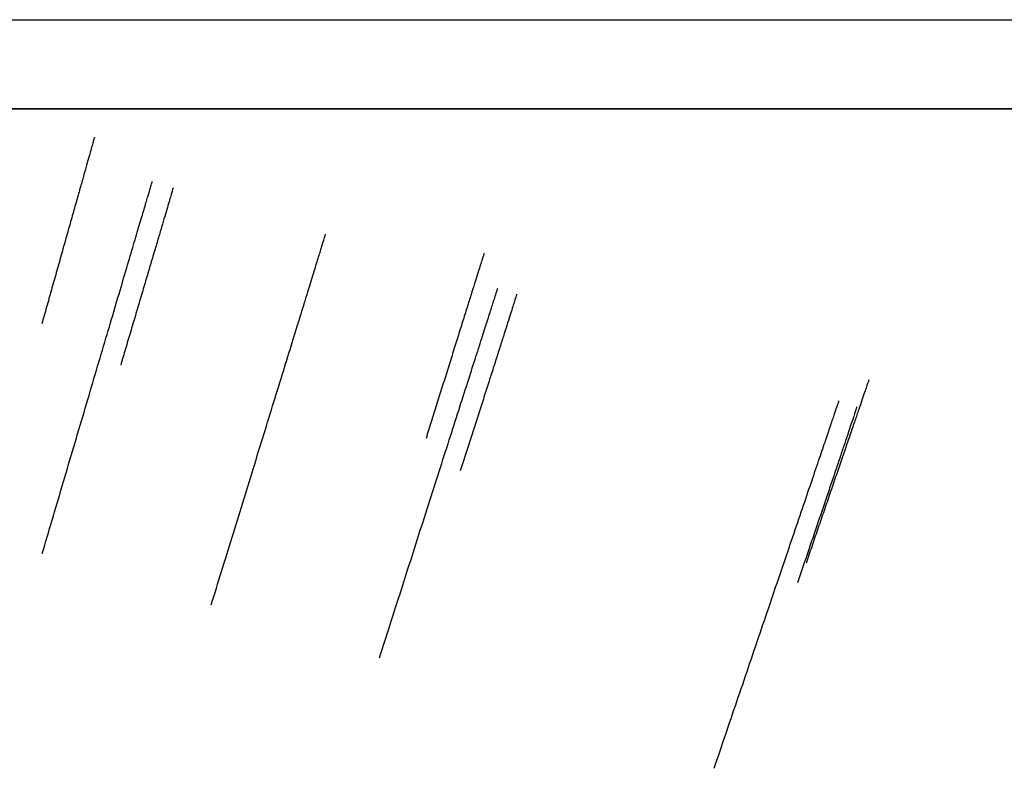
# Model space of a CAD drawing. Header units: millimetres. Extents: x -910 to 990, y -200 to 570.
# Tile 115 of 256: x 506 to 557, y 406 to 445. Entities that reach past the tile are written whole.
import ezdxf

# ---------------------------------------------------------------- set-up
doc = ezdxf.new("R2010")
doc.units = ezdxf.units.MM
for name, color, linetype, true_color in [('IGES level 19', 7, 'Continuous', 0xc0c0c0), ('IGES level 2', 7, 'Continuous', 0xc0c0c0), ('IGES level 28', 7, 'Continuous', 0xc0c0c0)]:
    doc.layers.add(name, color=color, linetype=linetype, true_color=true_color)

msp = doc.modelspace()

# ---------------------------------------------------------------- linework, layer by layer
at = {"layer": 'IGES level 19'}
for points in [[(-824.5972291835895, 444.59722976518, 225), (16.00028622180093, 444.59722976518, 225), (856.5978016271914, 444.59722976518, 225)], [(-824.5972291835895, 444.59722976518, 285), (16.00028622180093, 444.59722976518, 285), (856.5978016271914, 444.59722976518, 285)], [(790.0000000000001, 439.99999999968, 225), (-14.99999999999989, 439.99999999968, 225), (-819.9999999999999, 439.99999999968, 225)], [(-819.9999999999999, 439.99999999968, 285), (-14.99999999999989, 439.99999999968, 285), (790.0000000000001, 439.99999999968, 285)], [(790.0000000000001, 439.99999999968, 255), (-14.99999999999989, 439.99999999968, 255), (-819.9999999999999, 439.99999999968, 255)], [(-819.9999999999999, 439.99999999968, 225), (-14.99999999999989, 439.99999999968, 225), (790.0000000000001, 439.99999999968, 225)], [(-819.9999999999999, 439.99999999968, 285), (-14.99999999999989, 439.99999999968, 285), (790.0000000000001, 439.99999999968, 285)]]:
    msp.add_open_spline(points, degree=2, dxfattribs=at)
at = {"layer": 'IGES level 2'}
for points, weights in [([(506.9872156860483, 417.070702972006, 365.0000000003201), (512.660765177, 436.24909798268, 365.000000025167), (512.6607651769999, 436.2490979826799, 385.00000000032)], [0.9999999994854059, 0.707106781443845, 1]), ([(513.7337425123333, 435.93079530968, 653.3030572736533), (513.7482878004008, 435.9264684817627, 662.8433195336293), (511.0318125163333, 426.7921212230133, 663.2919802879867)], [1, 0.7235427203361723, 1]), ([(515.7030775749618, 414.4346054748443, 365.0000000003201), (521.6039699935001, 433.54427495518, 365.0000000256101), (521.6039699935, 433.54427495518, 385.00000000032)], [0.9999999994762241, 0.707106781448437, 1]), ([(524.380714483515, 411.7044207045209, 365.0000000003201), (530.4804217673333, 430.7515614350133, 365.0000000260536), (530.4804217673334, 430.7515614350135, 385.0000000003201)], [0.9999999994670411, 0.7071067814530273, 0.9999999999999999]), ([(531.4490809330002, 430.4407839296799, 653.2688012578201), (531.4692272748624, 430.4343084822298, 662.8279036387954), (528.5479922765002, 421.3426774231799, 663.2586203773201)], [1, 0.7228617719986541, 1]), ([(541.6382025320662, 406.0033604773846, 365.00000000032), (548.0739713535, 424.93959237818, 365.0000000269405), (548.0739713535, 424.93959237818, 385.00000000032)], [0.9999999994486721, 0.707106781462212, 1]), ([(548.9884997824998, 424.6283494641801, 653.2200084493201), (549.0171654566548, 424.618580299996, 662.7977423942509), (545.9316871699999, 415.5608086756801, 663.2106608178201)], [1, 0.722188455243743, 1])]:
    msp.add_rational_spline(points, weights, degree=2, dxfattribs=at)
at = {"layer": 'IGES level 28'}
for points, weights in [([(509.6796252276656, 438.5362139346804, 374.9999999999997), (509.6796252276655, 438.5362139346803, 365.0000000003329), (506.9650213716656, 428.9117177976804, 364.9999999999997)], [1, 0.707106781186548, 1]), ([(529.7694696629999, 432.5520454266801, 374.9999999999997), (529.7694696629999, 432.5520454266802, 364.9999999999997), (526.7786751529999, 423.0097632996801, 364.9999999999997)], [1, 0.7071067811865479, 1]), ([(549.6185095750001, 426.03821502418, 374.9999999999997), (549.6185095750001, 426.0382150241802, 364.9999999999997), (546.3779056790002, 416.5778510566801, 364.9999999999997)], [1, 0.7071067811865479, 1])]:
    msp.add_rational_spline(points, weights, degree=2, dxfattribs=at)

doc.saveas('drawing.dxf')
